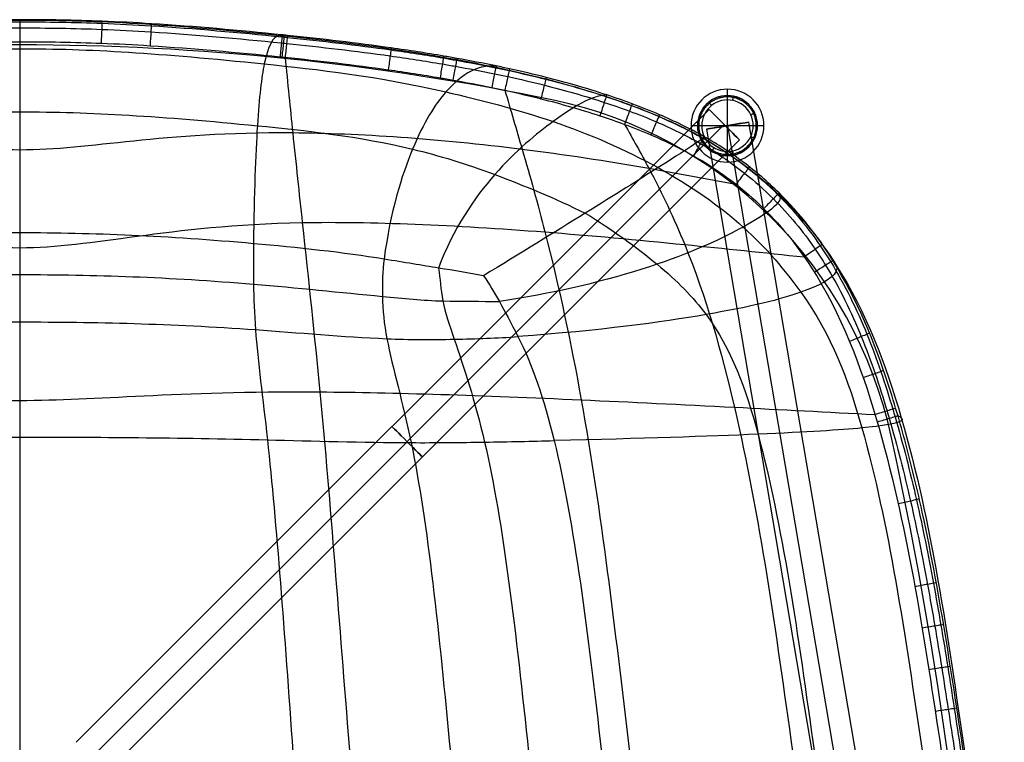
# Model space of a CAD drawing. Header units: millimetres. Extents: x -276 to 184, y -111 to 240.
# Tile 6 of 6: x -46 to 184, y 72 to 240. Entities that reach past the tile are written whole.
import ezdxf

# ---------------------------------------------------------------- set-up
doc = ezdxf.new("R2010")
doc.units = ezdxf.units.MM
doc.header["$MEASUREMENT"] = 0
doc.layers.add('Default', color=7, linetype='Continuous', true_color=0x000000)
doc.layers.add('Layer 01', color=1, linetype='Continuous', true_color=0xff0000)

# ---------------------------------------------------------------- blocks, each defined once
blk = doc.blocks.new('SEAT')
at = {"layer": 'Default', "color": 9, "true_color": 0xdcc6a4}
for p, q in [((95.43, 731, 199.43), (95.43, 722, 199.43)), ((171.71, 722, 122.15), (171.71, 731, 122.15)), ((184.28, 722), (184.28, 731))]:
    blk.add_line(p, q, dxfattribs=at)
at = {"layer": 'Default', "color": 9, "true_color": 0xdcc6a4, "extrusion": (0, 1, 0)}
for centre, radius, start, end in [((99.15, -679.29, 731), 900, 91.71307, 102.48595), ((-73.81, 101.79, 731), 100, 102.486, 168.2534), ((415.72, 0, 731), 600, 168.2534, 191.7466), ((99.15, -679.29, 726.5), 900, 91.71307, 102.48595), ((-73.81, 101.79, 726.5), 100, 102.486, 168.2534), ((415.72, 0, 726.5), 600, 168.2534, 191.7466), ((415.72, 0, 722), 600, 168.2534, 191.7466)]:
    blk.add_arc(centre, radius, start, end, dxfattribs=at)
at = {"layer": 'Default', "color": 9, "true_color": 0xdcc6a4, "extrusion": (-1.89627e-15, 1, -1.52252e-14)}
blk.add_arc((99.15, -679.29, 722), 900, 91.71307, 102.48595, dxfattribs=at)
at = {"layer": 'Default', "color": 9, "true_color": 0xdcc6a4, "extrusion": (-3.65965e-15, 1, -2.14155e-15)}
blk.add_arc((-73.81, 101.79, 722), 100, 102.486, 168.2534, dxfattribs=at)
at = {"layer": 'Default', "color": 178, "true_color": 0x000000}
for points, knots in [([(141.58, 773.51), (138.61, 773.83), (135.47, 774.07), (128.75, 774.44), (125.17, 774.56), (113.71, 774.8), (87.81, 774.81), (25.93, 774.8), (-47.84, 774.74), (-75.35, 774.7), (-87.17, 774.46), (-90.79, 774.34), (-97.53, 773.98), (-100.65, 773.75), (-103.58, 773.43)], [0, 0, 0, 0, 15.399251, 15.399251, 30.798501, 30.798501, 61.597003, 123.194005, 184.791008, 215.589509, 215.589509, 230.98876, 230.98876, 246.388011, 246.388011, 246.388011, 246.388011]), ([(139.13, 773.19, 53.51), (136.25, 773.48, 53.48), (133.19, 773.71, 53.45), (126.69, 774.04, 53.56), (123.25, 774.15, 53.68), (112.28, 774.36, 54.51), (87.83, 774.34, 57.88), (25.95, 774.27, 62.38), (-47.83, 774.16, 67.44), (-74.2, 774.12, 67.34), (-85.69, 773.87, 68.03), (-89.23, 773.76, 68.39), (-95.87, 773.42, 69.21), (-98.96, 773.2, 69.68), (-101.87, 772.9, 70.14)], [0, 0, 0, 0, 15.399251, 15.399251, 30.798501, 30.798501, 61.597003, 123.194005, 184.791008, 215.589509, 215.589509, 230.98876, 230.98876, 246.388011, 246.388011, 246.388011, 246.388011]), ([(94.38, 772.65, -122.31), (94.26, 772.97, -117.26), (94.13, 773.22, -111.89), (93.96, 773.63, -100.87), (93.9, 773.78, -95.21), (93.98, 774.14, -78.3), (95.01, 774.44, -44.75), (95.32, 775.05), (95.01, 774.44, 44.75), (93.98, 774.14, 78.3), (93.9, 773.78, 95.21), (93.96, 773.63, 100.87), (94.13, 773.22, 111.89), (94.26, 772.97, 117.26), (94.38, 772.65, 122.31)], [0, 0, 0, 0, 17.638687, 17.638687, 35.277373, 35.277373, 70.554747, 141.109494, 211.66424, 246.941614, 246.941614, 264.5803, 264.5803, 282.218987, 282.218987, 282.218987, 282.218987]), ([(118.02, 772.84, -114.02), (117.68, 773.11, -109.3), (117.54, 773.31, -104.5), (117.32, 773.65, -94.35), (117.31, 773.77, -89.1), (117.99, 774.04, -73.88), (120.76, 774.29, -43.21), (121.75, 774.87), (120.76, 774.29, 43.21), (117.99, 774.04, 73.88), (117.31, 773.77, 89.1), (117.32, 773.65, 94.35), (117.54, 773.31, 104.5), (117.68, 773.11, 109.3), (118.02, 772.84, 114.02)], [0, 0, 0, 0, 17.638687, 17.638687, 35.277373, 35.277373, 70.554747, 141.109494, 211.66424, 246.941614, 246.941614, 264.5803, 264.5803, 282.218987, 282.218987, 282.218987, 282.218987]), ([(125.96, 772.83, -109.76), (126.11, 773.05, -105.49), (125.98, 773.22, -101.33), (126.25, 773.47, -92.3), (126.68, 773.54, -87.76), (128.07, 773.73, -73.52), (131.27, 773.92, -42.6), (132.67, 774.48), (131.27, 773.92, 42.6), (128.07, 773.73, 73.52), (126.68, 773.54, 87.76), (126.25, 773.47, 92.3), (125.98, 773.22, 101.33), (126.11, 773.05, 105.49), (125.96, 772.83, 109.76)], [0, 0, 0, 0, 17.638687, 17.638687, 35.277373, 35.277373, 70.554747, 141.109494, 211.66424, 246.941614, 246.941614, 264.5803, 264.5803, 282.218987, 282.218987, 282.218987, 282.218987]), ([(135.62, 773.06, 83.38), (132.9, 773.31, 83.01), (130.16, 773.48, 82.94), (124.12, 773.73, 83.09), (120.89, 773.81, 83.35), (110.83, 773.95, 85.38), (87.83, 773.87, 92.17), (25.95, 773.78, 98.46), (-47.84, 773.68, 105.23), (-73.04, 773.65, 102.51), (-83.77, 773.48, 102.26), (-87.16, 773.39, 102.61), (-93.43, 773.11, 103.6), (-96.24, 772.94, 104.18), (-99.04, 772.69, 105.12)], [0, 0, 0, 0, 15.399251, 15.399251, 30.798501, 30.798501, 61.597003, 123.194005, 184.791008, 215.589509, 215.589509, 230.98876, 230.98876, 246.388011, 246.388011, 246.388011, 246.388011]), ([(133.59, 772.93, 95.83), (131.16, 773.12, 96.22), (128.81, 773.25, 96.32), (123.42, 773.43, 97.32), (120.6, 773.46, 98.32), (111.09, 773.51, 101.63), (87.84, 773.37, 109.34), (25.94, 773.27, 116.36), (-47.84, 773.18, 123.79), (-73.49, 773.21, 120.66), (-83.71, 773.12, 119.08), (-86.69, 773.07, 118.56), (-92.3, 772.88, 118.55), (-94.72, 772.74, 118.93), (-97.23, 772.54, 118.97)], [0, 0, 0, 0, 15.399251, 15.399251, 30.798501, 30.798501, 61.597003, 123.194005, 184.791008, 215.589509, 215.589509, 230.98876, 230.98876, 246.388011, 246.388011, 246.388011, 246.388011]), ([(131.84, 772.64, 106.14), (129.92, 772.74, 107.5), (128.16, 772.8, 108.53), (123.76, 772.86, 110.99), (121.12, 772.86, 112.41), (111.84, 772.79, 117.25), (87.84, 772.54, 125.43), (25.93, 772.44, 133.07), (-47.84, 772.36, 141.07), (-74.44, 772.49, 138.05), (-84.43, 772.52, 134.85), (-87.25, 772.5, 133.87), (-91.85, 772.43, 132.08), (-93.63, 772.37, 131.27), (-95.59, 772.26, 130.15)], [0, 0, 0, 0, 0.125, 0.125, 0.25, 0.25, 0.5, 1, 1.5, 1.75, 1.75, 1.875, 1.875, 2, 2, 2, 2]), ([(99.98, 725.21, 200.98), (99.92, 726.77, 201.25), (99.55, 732.97, 202.04), (98.2, 746.78, 202.6), (96.79, 759.03, 187.78), (96.32, 762.81, 180.27), (95.36, 768.97, 157.63), (94.88, 771.36, 142.5), (94.38, 772.65, 122.31)], [21.327558, 21.327558, 21.327558, 21.327558, 40.276588, 80.553175, 80.553175, 100.691469, 100.691469, 120.829763, 120.829763, 120.829763, 120.829763]), ([(135.29, 725.67, 186.08), (135.14, 727.18, 186.28), (134.28, 733.61, 186.99), (131.37, 747.92, 187.86), (126.47, 760.37, 174.19), (124.81, 763.93, 167.41), (121.24, 769.65, 146.72), (119.4, 771.75, 132.9), (118.02, 772.84, 114.02)], [23.324365, 23.324365, 23.324365, 23.324365, 40.276588, 80.553175, 80.553175, 100.691469, 100.691469, 120.829763, 120.829763, 120.829763, 120.829763]), ([(150.67, 726.06, 173.76), (150.55, 727.47, 173.86), (149.83, 733.89, 174.15), (147.57, 747.74, 174.14), (140.59, 760.33, 161.27), (137.51, 764.11, 154.83), (131.42, 769.83, 136.83), (128.31, 771.88, 125.19), (125.96, 772.83, 109.76)], [25.005314, 25.005314, 25.005314, 25.005314, 40.276588, 80.553175, 80.553175, 100.691469, 100.691469, 120.829763, 120.829763, 120.829763, 120.829763]), ([(131.84, 772.64, 106.14), (132.5, 772.78, 102.71), (133, 772.86, 99.51), (134.18, 772.99, 92.15), (134.86, 773.04, 88), (137.13, 773.11, 74.12), (140.52, 773.18, 42.07), (142.28, 773.73), (140.52, 773.18, -42.07), (137.13, 773.11, -74.12), (134.86, 773.04, -88), (134.18, 772.99, -92.15), (133, 772.86, -99.51), (132.5, 772.78, -102.71), (131.84, 772.64, -106.14)], [-282.218987, -282.218987, -282.218987, -282.218987, -264.5803, -264.5803, -246.941614, -246.941614, -211.66424, -141.109494, -70.554747, -35.277373, -35.277373, -17.638687, -17.638687, 0, 0, 0, 0]), ([(163.44, 726.27, 156.64), (163.37, 727.62, 156.6), (162.98, 733.99, 156.25), (161.77, 747.53, 154.63), (153.72, 760.36, 141.81), (150.27, 763.92, 136.26), (141.84, 769.57, 122.57), (136.85, 771.67, 114.43), (131.84, 772.64, 106.14)], [0.645602, 0.645602, 0.645602, 0.645602, 1, 2, 2, 2.5, 2.5, 3, 3, 3, 3]), ([(172.93, 726.28, 134.33), (172.91, 727.63, 134.16), (172.75, 734.06, 133.09), (172.27, 747.81, 129.49), (164.18, 760.51, 118.36), (160.22, 764.32, 113.46), (149.43, 770.04, 103.97), (142.55, 772.06, 99.19), (133.59, 772.93, 95.83)], [19.56907, 19.56907, 19.56907, 19.56907, 30.188919, 60.377838, 60.377838, 75.472297, 75.472297, 90.566756, 90.566756, 90.566756, 90.566756]), ([(179.51, 726.21, 109.01), (179.5, 727.57, 108.77), (179.44, 734.05, 107.32), (179.27, 748.01, 102.65), (170.77, 760.68, 94.98), (166.69, 764.29, 92.48), (154.52, 770.02, 87.35), (146.47, 772.08, 84.85), (135.62, 773.06, 83.38)], [19.420551, 19.420551, 19.420551, 19.420551, 30.188919, 60.377838, 60.377838, 75.472297, 75.472297, 90.566756, 90.566756, 90.566756, 90.566756]), ([(186.57, 726.12, 60.08), (186.54, 727.43, 59.97), (186.41, 733.72, 59.31), (186, 746.84, 57.21), (176.95, 759.48, 55.35), (172.5, 763.37, 54.8), (159.36, 769.63, 53.96), (150.65, 772, 53.65), (139.13, 773.19, 53.51)], [19.744924, 19.744924, 19.744924, 19.744924, 30.188919, 60.377838, 60.377838, 75.472297, 75.472297, 90.566756, 90.566756, 90.566756, 90.566756]), ([(190, 726.07), (189.99, 727.3), (189.88, 733.64), (189.57, 745.99), (180.37, 758.87), (175.83, 762.96), (162.36, 769.63), (153.43, 772.22), (141.58, 773.51)], [20.797639, 20.797639, 20.797639, 20.797639, 30.188919, 60.377838, 60.377838, 75.472297, 75.472297, 90.566756, 90.566756, 90.566756, 90.566756]), ([(146.05, 766.74, 129.41), (142.29, 766.82, 135.71), (138.31, 766.95, 141.14), (130.62, 766.98, 150.53), (126.97, 766.91, 154.12), (115.13, 766.56, 162.94), (87.85, 765.38, 172.68), (25.87, 765.25, 181.69), (-47.86, 765.25, 191.44), (-78.36, 766.37, 188.93), (-91.21, 766.7, 182.45), (-95.1, 766.77, 179.42), (-103.12, 766.74, 170.85), (-107.21, 766.61, 165.73), (-111.01, 766.53, 159.49)], [0, 0, 0, 0, 20.270831, 20.270831, 40.541661, 40.541661, 81.083322, 162.166645, 243.249967, 283.791629, 283.791629, 304.062459, 304.062459, 324.33329, 324.33329, 324.33329, 324.33329]), ([(146.05, 766.74, -129.41), (149.47, 766.9, -122.54), (152.35, 767.1, -115.39), (157.3, 767.25, -102.05), (159.15, 767.23, -96), (163.52, 767.01, -77.73), (167.55, 766.04, -40.57), (170.12, 766.47), (167.55, 766.04, 40.57), (163.52, 767.01, 77.73), (159.15, 767.23, 96), (157.3, 767.25, 102.05), (152.35, 767.1, 115.39), (149.47, 766.9, 122.54), (146.05, 766.74, 129.41)], [0, 0, 0, 0, 20.037097, 20.037097, 40.074194, 40.074194, 80.148389, 160.296778, 240.445166, 280.519361, 280.519361, 300.556458, 300.556458, 320.593555, 320.593555, 320.593555, 320.593555]), ([(156.4, 756.09, 146.08), (152.29, 756.06, 153.59), (147.74, 756.05, 160.15), (138.09, 756.21, 170.97), (133, 756.33, 175.18), (118.31, 755.99, 185.88), (87.88, 754.13, 197.09), (25.78, 753.99, 206.23), (-47.88, 754.08, 217.05), (-81.99, 756.01, 214.61), (-97.99, 756.4, 207.17), (-103.45, 756.3, 203.95), (-113.6, 756.18, 194.49), (-118.28, 756.2, 188.31), (-122.41, 756.24, 180.84)], [0, 0, 0, 0, 20.270831, 20.270831, 40.541661, 40.541661, 81.083322, 162.166645, 243.249967, 283.791629, 283.791629, 304.062459, 304.062459, 324.33329, 324.33329, 324.33329, 324.33329]), ([(156.4, 756.09, -146.08), (160.52, 756.11, -138.57), (164.04, 756.15, -130.4), (169.71, 756.39, -113.73), (171.83, 756.55, -105.24), (177.15, 756.27, -82.13), (181.92, 754.44, -39.81), (184.44, 754.67), (181.92, 754.44, 39.81), (177.15, 756.27, 82.13), (171.83, 756.55, 105.24), (169.71, 756.39, 113.73), (164.04, 756.15, 130.4), (160.52, 756.11, 138.57), (156.4, 756.09, 146.08)], [0, 0, 0, 0, 20.037097, 20.037097, 40.074194, 40.074194, 80.148389, 160.296778, 240.445166, 280.519361, 280.519361, 300.556458, 300.556458, 320.593555, 320.593555, 320.593555, 320.593555]), ([(163.11, 731.45, 156.33), (159.3, 731.46, 163.16), (154.88, 731.51, 168.99), (145.19, 731.61, 179), (139.93, 731.66, 183.19), (123.49, 731.71, 193.77), (87.94, 731.38, 207.07), (25.6, 731.24, 215.67), (-47.92, 731.42, 227.28), (-87.65, 732.08, 224.32), (-105.59, 732.2, 217.73), (-111.25, 732.2, 214.68), (-121.49, 732.2, 206.35), (-126.07, 732.19, 201.06), (-129.88, 732.22, 194.39)], [0, 0, 0, 0, 20.270831, 20.270831, 40.541661, 40.541661, 81.083322, 162.166645, 243.249967, 283.791629, 283.791629, 304.062459, 304.062459, 324.33329, 324.33329, 324.33329, 324.33329]), ([(163.11, 731.45, -156.33), (166.92, 731.43, -149.51), (170.12, 731.45, -141.7), (175.49, 731.49, -125.16), (177.67, 731.51, -116.44), (183.03, 731.46, -90.49), (189.01, 730.9, -39.51), (190.53, 730.49), (189.01, 730.9, 39.51), (183.03, 731.46, 90.49), (177.67, 731.51, 116.44), (175.49, 731.49, 125.16), (170.12, 731.45, 141.7), (166.92, 731.43, 149.51), (163.11, 731.45, 156.33)], [0, 0, 0, 0, 20.037097, 20.037097, 40.074194, 40.074194, 80.148389, 160.296778, 240.445166, 280.519361, 280.519361, 300.556458, 300.556458, 320.593555, 320.593555, 320.593555, 320.593555]), ([(-100.51, 726.09, 219.81), (-95.47, 726.02, 221.61), (-90.36, 725.97, 222.78), (-80.1, 725.9, 224.34), (-74.95, 725.88, 224.73), (-64.72, 725.86, 225.09), (-59.65, 725.86, 225.05), (-49.6, 725.85, 224.75), (-44.62, 725.85, 224.47), (-19.75, 725.83, 222.59), (-0.07, 725.8, 219.59), (29.21, 725.64, 215.11), (38.96, 725.56, 213.65), (58.52, 725.4, 210.45), (68.32, 725.31, 208.69), (83, 725.23, 205.47), (87.88, 725.21, 204.3), (97.58, 725.2, 201.72), (102.4, 725.21, 200.32), (116.8, 725.3, 195.59), (126.43, 725.46, 191.64), (135.29, 725.67, 186.08)], [3.594128, 3.594128, 3.594128, 3.594128, 5.072923, 5.072923, 6.551717, 6.551717, 8.030511, 8.030511, 9.509305, 9.509305, 15.424482, 15.424482, 18.382071, 18.382071, 21.339659, 21.339659, 22.818453, 22.818453, 24.297248, 24.297248, 27.254836, 27.254836, 27.254836, 27.254836]), ([(33.61, 725.6, 214.44), (33.6, 724.88, 214.39), (33.54, 723.48, 213.99), (33.29, 721.53, 212.34), (33.02, 720.92, 210.57), (32.86, 720.92, 209.51)], [-0.000013, -0.000013, -0.000013, -0.000013, 0.285714, 0.571429, 1.000025, 1.000025, 1.000025, 1.000025]), ([(43.1, 725.53, 212.96), (43.09, 724.82, 212.91), (43.02, 723.43, 212.49), (42.76, 721.52, 210.84), (42.49, 720.93, 209.09), (42.32, 720.93, 208.04)], [-0.000014, -0.000014, -0.000014, -0.000014, 0.285714, 0.571429, 1.000024, 1.000024, 1.000024, 1.000024]), ([(52.59, 725.45, 211.41), (52.58, 724.75, 211.34), (52.51, 723.38, 210.92), (52.24, 721.51, 209.27), (51.95, 720.93, 207.54), (51.77, 720.93, 206.5)], [-0.000015, -0.000015, -0.000015, -0.000015, 0.285714, 0.571429, 1.000022, 1.000022, 1.000022, 1.000022]), ([(62.09, 725.37, 209.74), (62.08, 724.68, 209.67), (62, 723.34, 209.23), (61.7, 721.5, 207.58), (61.39, 720.93, 205.88), (61.21, 720.93, 204.86)], [-0.000015, -0.000015, -0.000015, -0.000015, 0.285714, 0.571429, 1.00002, 1.00002, 1.00002, 1.00002]), ([(81.11, 725.24, 205.87), (81.09, 724.57, 205.77), (80.99, 723.26, 205.31), (80.62, 721.48, 203.69), (80.25, 720.94, 202.04), (80.02, 720.94, 201.04)], [-0.000016, -0.000016, -0.000016, -0.000016, 0.285714, 0.571429, 1.000017, 1.000017, 1.000017, 1.000017]), ([(99.98, 725.21, 200.98), (99.96, 724.54, 200.88), (99.82, 723.24, 200.43), (99.35, 721.49, 198.83), (98.88, 720.95, 197.21), (98.59, 720.95, 196.24)], [-0.000018, -0.000018, -0.000018, -0.000018, 0.285714, 0.571429, 1.000013, 1.000013, 1.000013, 1.000013]), ([(101.72, 725.21, 200.47), (101.69, 724.54, 200.37), (101.56, 723.25, 199.91), (101.08, 721.49, 198.32), (100.59, 720.96, 196.7), (100.3, 720.96, 195.73)], [-0.000018, -0.000018, -0.000018, -0.000018, 0.285714, 0.571429, 1.000013, 1.000013, 1.000013, 1.000013]), ([(110.3, 725.26, 197.7), (110.26, 724.58, 197.61), (110.11, 723.28, 197.17), (109.56, 721.5, 195.59), (109.01, 720.96, 193.99), (108.67, 720.96, 193.03)], [-0.000018, -0.000018, -0.000018, -0.000018, 0.285714, 0.571429, 1.000012, 1.000012, 1.000012, 1.000012]), ([(118.8, 725.35, 194.48), (118.77, 724.67, 194.4), (118.59, 723.34, 193.98), (117.95, 721.52, 192.44), (117.29, 720.97, 190.86), (116.9, 720.97, 189.9)], [-0.000019, -0.000019, -0.000019, -0.000019, 0.285714, 0.571429, 1.00001, 1.00001, 1.00001, 1.00001]), ([(135.28, 725.67, 186.08), (135.26, 724.96, 186.05), (135.05, 723.54, 185.71), (134.16, 721.58, 184.29), (133.2, 720.98, 182.77), (132.63, 720.98, 181.86)], [-0.00002, -0.00002, -0.00002, -0.00002, 0.285714, 0.571429, 1.000007, 1.000007, 1.000007, 1.000007]), ([(138.97, 725.76, 183.64), (138.95, 725.04, 183.62), (138.73, 723.6, 183.3), (137.77, 721.6, 181.93), (136.73, 720.98, 180.44), (136.11, 720.98, 179.55)], [-0.000015, -0.000015, -0.000015, -0.000015, 0.285714, 0.571429, 1.000006, 1.000006, 1.000006, 1.000006]), ([(150.67, 726.06, 173.76), (150.68, 725.3, 173.77), (150.44, 723.79, 173.54), (149.25, 721.65, 172.37), (147.91, 720.98, 171.06), (147.1, 720.98, 170.26)], [0.000003, 0.000003, 0.000003, 0.000003, 0.285714, 0.571429, 1.000004, 1.000004, 1.000004, 1.000004]), ([(150.67, 726.06, 173.76), (153.17, 726.12, 171.2), (155.51, 726.16, 168.46), (159.78, 726.23, 162.72), (161.71, 726.26, 159.72), (163.44, 726.27, 156.64)], [29.107823, 29.107823, 29.107823, 29.107823, 30.106301, 30.106301, 31.104779, 31.104779, 31.104779, 31.104779]), ([(156.58, 726.18, 166.99), (156.61, 725.41, 167.01), (156.37, 723.87, 166.82), (155.05, 721.68, 165.8), (153.55, 720.99, 164.62), (152.64, 720.99, 163.92)], [0.000001, 0.000001, 0.000001, 0.000001, 0.285714, 0.571429, 1.000002, 1.000002, 1.000002, 1.000002]), ([(163.44, 726.27, 156.64), (163.48, 725.5, 156.66), (163.24, 723.94, 156.52), (161.79, 721.7, 155.71), (160.11, 720.99, 154.76), (159.09, 720.99, 154.19)], [-8.132202, -8.132202, -8.132202, -8.132202, -5.808716, -3.485229, 0, 0, 0, 0]), ([(163.44, 726.27, 156.64), (165.32, 726.29, 153.29), (167.94, 726.3, 147.82), (170.14, 726.29, 142.25), (171.63, 726.29, 138.22), (172.3, 726.28, 136.28), (172.93, 726.28, 134.33)], [0, 0, 0, 0, 1.085727, 1.737164, 1.737164, 2.334307, 2.334307, 2.334307, 2.334307]), ([(168.43, 726.29, 146.41), (168.47, 725.52, 146.43), (168.22, 723.95, 146.32), (166.69, 721.7, 145.67), (164.91, 720.99, 144.92), (163.84, 720.99, 144.46)], [0, 0, 0, 0, 0.285714, 0.571429, 1, 1, 1, 1]), ([(170.92, 726.29, 140.14), (170.96, 725.52, 140.16), (170.7, 723.95, 140.06), (169.14, 721.7, 139.49), (167.33, 720.99, 138.82), (166.24, 720.99, 138.42)], [0, 0, 0, 0, 0.285714, 0.571429, 1, 1, 1, 1]), ([(172.93, 726.28, 134.33), (172.97, 725.51, 134.34), (172.71, 723.94, 134.26), (171.13, 721.7, 133.74), (169.3, 720.99, 133.14), (168.19, 720.99, 132.78)], [0, 0, 0, 0, 0.285714, 0.571429, 1, 1, 1, 1]), ([(176.89, 726.24, 120.49), (176.93, 725.47, 120.5), (176.65, 723.92, 120.43), (175.04, 721.7, 120.03), (173.18, 721, 119.56), (172.05, 721, 119.28)], [0, 0, 0, 0, 0.285714, 0.571429, 1, 1, 1, 1]), ([(172.93, 726.28, 134.33), (174.42, 726.27, 129.76), (176.51, 726.25, 122.38), (178.25, 726.22, 114.89), (179.08, 726.21, 111.06), (179.3, 726.21, 110.04), (180.12, 726.2, 106.02), (180.89, 726.18, 102.03), (182.27, 726.16, 94.03), (184.27, 726.13, 81.01), (185.63, 726.13, 69.17), (186.47, 726.12, 61.01), (186.51, 726.12, 60.62), (186.55, 726.12, 60.23), (187.58, 726.12, 50.14), (188.81, 726.11, 36.42), (189.85, 726.08, 16.34), (190.01, 726.07, 6.27), (190.01, 726.07, -5.01), (189.89, 726.08, -15.07), (188.93, 726.11, -35.17), (187.58, 726.12, -50.14), (186.53, 726.12, -60.47), (186.49, 726.12, -60.86), (185.63, 726.13, -69.21), (183.79, 726.14, -85.11), (181.14, 726.18, -101.08), (179.3, 726.21, -110.04), (179.08, 726.21, -111.06), (177.23, 726.24, -119.56), (175.33, 726.26, -126.99), (172.93, 726.28, -134.33)], [2.334314, 2.334314, 2.334314, 2.334314, 3.733928, 4.573701, 4.573701, 4.878306, 4.878306, 5.76787, 6.064392, 7.250477, 9.622648, 9.622648, 9.696235, 9.740387, 9.740387, 12.724449, 13.843472, 15.708511, 15.708511, 17.198745, 18.68898, 21.669449, 21.669449, 21.787078, 21.787078, 24.171016, 26.554954, 26.554954, 26.862313, 26.862313, 29.112806, 29.112806, 29.112806, 29.112806]), ([(178.86, 726.22, 112.08), (178.89, 725.45, 112.09), (178.6, 723.9, 112.02), (176.98, 721.69, 111.67), (175.11, 721, 111.27), (173.98, 721, 111.02)], [0, 0, 0, 0, 0.285714, 0.571429, 1, 1, 1, 1]), ([(179.51, 726.21, 109.01), (179.54, 725.44, 109.02), (179.25, 723.89, 108.96), (177.62, 721.69, 108.62), (175.75, 721, 108.24), (174.62, 721, 108.01)], [0, 0, 0, 0, 0.285714, 0.571429, 1, 1, 1, 1]), ([(181.23, 726.18, 100.03), (181.26, 725.41, 100.03), (180.96, 723.88, 99.98), (179.32, 721.69, 99.69), (177.44, 721, 99.35), (176.31, 721, 99.15)], [0, 0, 0, 0, 0.285714, 0.571429, 1, 1, 1, 1]), ([(181.75, 726.17, 97.03), (181.77, 725.41, 97.03), (181.47, 723.87, 96.98), (179.83, 721.68, 96.7), (177.96, 721, 96.38), (176.82, 721, 96.19)], [0, 0, 0, 0, 0.285714, 0.571429, 1, 1, 1, 1]), ([(183.6, 726.15, 85.03), (183.62, 725.38, 85.03), (183.32, 723.85, 84.99), (181.66, 721.68, 84.76), (179.79, 721, 84.5), (178.65, 721, 84.34)], [0, 0, 0, 0, 0.285714, 0.571429, 1, 1, 1, 1]), ([(186.45, 726.12, 61.26), (186.46, 725.37, 61.26), (186.15, 723.84, 61.23), (184.49, 721.68, 61.05), (182.61, 721, 60.86), (181.48, 721, 60.74)], [0, 0, 0, 0, 0.285714, 0.571429, 1, 1, 1, 1]), ([(186.52, 726.12, 60.52), (186.54, 725.37, 60.52), (186.23, 723.84, 60.49), (184.57, 721.68, 60.32), (182.69, 721, 60.13), (181.55, 721, 60.01)], [0, 0, 0, 0, 0.285714, 0.571429, 1, 1, 1, 1]), ([(186.57, 726.12, 60.08), (186.59, 725.37, 60.08), (186.27, 723.84, 60.05), (184.61, 721.68, 59.88), (182.73, 721, 59.69), (181.6, 721, 59.57)], [0, 0, 0, 0, 0.285714, 0.571429, 1, 1, 1, 1]), ([(189.1, 726.1, 30.14), (189.11, 725.34, 30.14), (188.79, 723.83, 30.12), (187.13, 721.67, 30.01), (185.24, 721, 29.9), (184.11, 721, 29.83)], [0, 0, 0, 0, 0.285714, 0.571429, 1, 1, 1, 1]), ([(189.67, 726.09, 18.84), (189.68, 725.33, 18.84), (189.36, 723.82, 18.83), (187.69, 721.67, 18.77), (185.81, 721, 18.69), (184.67, 721, 18.65)], [0, 0, 0, 0, 0.2857143, 0.5714286, 1, 1, 1, 1]), ([(190.01, 726.07, 0), (190.02, 725.31, 0), (189.69, 723.8, 0), (188.02, 721.67, 0), (186.14, 721, 0), (185.01, 721, 0)], [0, 0, 0, 0, 0.2857143, 0.5714286, 1, 1, 1, 1]), ([(163.09, 724.01, 156.44), (161.08, 723.99, 160), (158.8, 723.97, 163.46), (154.4, 723.92, 169.07), (152.42, 723.9, 171.31), (146.73, 723.81, 177.07), (142.81, 723.74, 180.32), (137.44, 723.65, 184.02), (136.22, 723.63, 184.82), (129.72, 723.53, 188.85), (121.38, 723.43, 192.92), (110.09, 723.35, 197.12), (104.38, 723.33, 198.94), (100.94, 723.32, 199.97), (100.37, 723.32, 200.14), (93.56, 723.31, 202.14), (80.99, 723.32, 205.36), (65.14, 723.39, 208.57), (52.49, 723.46, 210.81), (43, 723.51, 212.37), (33.52, 723.55, 213.86), (27.2, 723.58, 214.83), (23.78, 723.59, 215.36), (23.52, 723.59, 215.4), (16.32, 723.62, 216.52), (2.4, 723.66, 218.68), (-18.58, 723.7, 221.59), (-39.72, 723.71, 223.77), (-53.9, 723.72, 224.45), (-61.13, 723.73, 224.5), (-64.41, 723.73, 224.52), (-70.97, 723.73, 224.44), (-80.82, 723.76, 223.76), (-90.65, 723.8, 222.26), (-97.14, 723.85, 220.51), (-101.15, 723.89, 219.09), (-101.94, 723.9, 218.79), (-105.23, 723.93, 217.48), (-110.17, 723.98, 215.14), (-114.71, 724.03, 212.07), (-118.55, 724.06, 209), (-120.18, 724.07, 207.52), (-124.93, 724.1, 202.61), (-127.69, 724.1, 198.84), (-129.96, 724.1, 194.87)], [-31.104779, -31.104779, -31.104779, -31.104779, -29.943319, -29.943319, -29.107741, -29.107741, -27.671192, -27.671192, -27.254836, -27.254836, -25.495427, -24.615722, -23.736018, -23.736018, -23.558252, -23.558252, -21.643153, -19.728054, -18.770505, -17.812955, -16.855406, -15.897857, -15.897857, -15.817344, -15.817344, -13.712754, -11.608164, -9.503573, -7.398983, -7.398983, -7.387613, -6.439242, -5.490871, -4.5425, -3.594128, -3.594128, -3.359899, -3.359899, -2.613828, -1.867756, -1.867756, -1.270816, -1.270816, 0, 0, 0, 0]), ([(163.09, 724.01, -156.44), (166.08, 724.02, -151.13), (168.48, 724.02, -145.6), (171.25, 724.02, -138.08), (171.92, 724.02, -136.15), (174.93, 724, -126.88), (176.83, 723.99, -119.46), (178.66, 723.97, -110.97), (178.88, 723.97, -109.95), (180.71, 723.95, -101), (183.34, 723.92, -85.05), (185.17, 723.91, -69.16), (186.03, 723.91, -60.82), (186.07, 723.91, -60.42), (187.12, 723.91, -50.09), (188.47, 723.9, -35.14), (189.42, 723.88, -15.05), (189.53, 723.88, -5), (189.53, 723.88, 6.26), (189.38, 723.89, 16.32), (188.35, 723.9, 36.38), (187.12, 723.91, 50.09), (186.1, 723.91, 60.18), (186.06, 723.91, 60.57), (186.02, 723.91, 60.96), (185.18, 723.91, 69.12), (183.82, 723.92, 80.95), (181.84, 723.94, 93.96), (180.46, 723.95, 101.95), (179.7, 723.96, 105.94), (178.88, 723.97, 109.95), (178.66, 723.97, 110.97), (177.84, 723.98, 114.8), (176.11, 723.99, 122.27), (174.03, 724.01, 129.65), (171.92, 724.02, 136.15), (171.25, 724.02, 138.08), (169.77, 724.02, 142.1), (167.58, 724.02, 147.66), (164.97, 724.02, 153.11), (163.09, 724.01, 156.44)], [-31.441371, -31.441371, -31.441371, -31.441371, -29.709517, -29.709517, -29.11282, -29.11282, -26.862313, -26.862313, -26.554954, -26.554954, -24.171016, -21.787078, -21.787078, -21.669449, -21.669449, -18.68898, -17.198745, -15.708511, -15.708511, -13.843472, -12.724449, -9.740387, -9.740387, -9.696235, -9.622648, -9.622648, -7.250477, -6.064392, -5.76787, -4.878306, -4.878306, -4.573701, -4.573701, -3.733928, -2.334307, -2.334307, -1.737164, -1.737164, -1.085727, 0, 0, 0, 0]), ([(185.01, 721), (175.75, 720.99), (167.68, 720.99), (152.01, 720.98), (130.24, 720.97), (94.44, 720.95), (26.16, 720.91), (-48.1, 720.97), (-89.81, 721), (-113.19, 721.01), (-129.53, 721.03), (-137.79, 721.03), (-147.06, 721.04)], [3.227781, 3.227781, 3.227781, 3.227781, 21.440586, 21.440586, 42.881171, 85.762343, 171.524686, 257.287029, 300.1682, 321.608786, 321.608786, 339.827607, 339.827607, 339.827607, 339.827607]), ([(181.48, 721, 60.74), (175.55, 720.99, 61.32), (169.86, 720.99, 61.9), (157.28, 720.98, 63.22), (136.97, 720.97, 65.41), (93.28, 720.95, 70.18), (26.32, 720.91, 75.02), (-47.71, 720.96, 81.76), (-96.33, 720.99, 84.51), (-118.48, 721.01, 85.48), (-132.19, 721.02, 86.04), (-138.43, 721.02, 86.28), (-144.88, 721.02, 86.52)], [4.757175, 4.757175, 4.757175, 4.757175, 21.440586, 21.440586, 42.881171, 85.762343, 171.524686, 257.287029, 300.1682, 321.608786, 321.608786, 338.660121, 338.660121, 338.660121, 338.660121]), ([(173.98, 721, 111.02), (169.51, 720.99, 112.35), (165.06, 720.99, 113.67), (154.36, 720.98, 116.81), (135.56, 720.97, 122.09), (91.01, 720.95, 131.63), (26.03, 720.91, 139.1), (-47.74, 720.95, 148.49), (-97.09, 720.98, 148.91), (-117.65, 721, 147.43), (-129.59, 721, 146.39), (-134.7, 721.01, 145.92), (-139.83, 721.01, 145.42)], [6.265193, 6.265193, 6.265193, 6.265193, 21.440586, 21.440586, 42.881171, 85.762343, 171.524686, 257.287029, 300.1682, 321.608786, 321.608786, 337.623582, 337.623582, 337.623582, 337.623582]), ([(166.23, 720.99, 138.42), (162.93, 720.99, 140.31), (159.61, 720.99, 142.16), (150.63, 720.98, 146.98), (133.32, 720.97, 155.27), (89.55, 720.95, 167.67), (25.79, 720.91, 176.5), (-47.84, 720.95, 187.08), (-96.48, 720.98, 185.58), (-115.3, 720.99, 180.84), (-125.45, 721, 177.62), (-129.44, 721, 176.24), (-133.42, 721, 174.8)], [8.702435, 8.702435, 8.702435, 8.702435, 21.440586, 21.440586, 42.881171, 85.762343, 171.524686, 257.287029, 300.1682, 321.608786, 321.608786, 335.83956, 335.83956, 335.83956, 335.83956]), ([(161.89, 722.16, 155.77), (159.91, 722.15, 159.27), (157.67, 722.15, 162.67), (153.34, 722.12, 168.18), (151.4, 722.11, 170.38), (145.8, 722.07, 176.04), (141.95, 722.04, 179.22), (136.67, 722.01, 182.86), (135.46, 722, 183.65), (129.06, 721.95, 187.62), (120.83, 721.91, 191.64), (109.63, 721.87, 195.81), (103.96, 721.86, 197.62), (100.55, 721.86, 198.64), (99.97, 721.85, 198.81), (93.2, 721.85, 200.8), (80.69, 721.85, 204.01), (64.88, 721.87, 207.2), (52.26, 721.9, 209.43), (42.78, 721.91, 210.99), (33.31, 721.93, 212.48), (27, 721.94, 213.46), (23.57, 721.95, 213.99), (23.31, 721.95, 214.03), (16.1, 721.96, 215.14), (2.2, 721.98, 217.3), (-18.75, 722, 220.21), (-39.83, 722.01, 222.38), (-53.95, 722.02, 223.06), (-61.14, 722.02, 223.11), (-64.4, 722.02, 223.13), (-70.92, 722.03, 223.05), (-80.67, 722.04, 222.37), (-90.37, 722.06, 220.9), (-96.74, 722.09, 219.18), (-100.66, 722.1, 217.79), (-101.44, 722.11, 217.5), (-104.66, 722.12, 216.22), (-109.48, 722.14, 213.94), (-113.9, 722.16, 210.96), (-117.65, 722.18, 207.97), (-119.23, 722.19, 206.53), (-123.86, 722.2, 201.74), (-126.55, 722.2, 198.07), (-128.78, 722.2, 194.19)], [-31.104779, -31.104779, -31.104779, -31.104779, -29.943319, -29.943319, -29.107741, -29.107741, -27.671192, -27.671192, -27.254836, -27.254836, -25.495427, -24.615722, -23.736018, -23.736018, -23.558252, -23.558252, -21.643153, -19.728054, -18.770505, -17.812955, -16.855406, -15.897857, -15.897857, -15.817344, -15.817344, -13.712754, -11.608164, -9.503573, -7.398983, -7.398983, -7.387613, -6.439242, -5.490871, -4.5425, -3.594128, -3.594128, -3.359899, -3.359899, -2.613828, -1.867756, -1.867756, -1.270816, -1.270816, 0, 0, 0, 0]), ([(159.09, 720.99, 154.19), (156.05, 720.99, 159.61), (152.33, 720.99, 164.74), (143.72, 720.98, 173.86), (138.88, 720.98, 177.81), (123.18, 720.97, 188), (111.36, 720.96, 192.45), (75.59, 720.94, 203.07), (50.86, 720.93, 206.77), (13.95, 720.92, 212.39), (1.64, 720.93, 214.32), (-23.03, 720.93, 217.6), (-35.39, 720.94, 218.95), (-54, 720.95, 219.94), (-60.24, 720.95, 220.1), (-72.78, 720.96, 219.89), (-79.05, 720.96, 219.49), (-91.34, 720.97, 217.52), (-97.39, 720.98, 215.95), (-105.96, 720.98, 212.09), (-108.71, 720.98, 210.56), (-113.83, 720.99, 207.01), (-116.21, 720.99, 204.98), (-118.37, 720.99, 202.74)], [-31.104779, -31.104779, -31.104779, -31.104779, -29.240157, -29.240157, -27.375534, -27.375534, -23.646288, -23.646288, -16.187798, -16.187798, -12.458552, -12.458552, -8.729307, -8.729307, -6.864684, -6.864684, -5.000061, -5.000061, -3.135438, -3.135438, -2.203127, -2.203127, -1.270816, -1.270816, -1.270816, -1.270816]), ([(100.3, 720.96, -195.73), (100.87, 720.96, -184.92), (101.44, 720.96, -174.13), (102.58, 720.96, -151.53), (104.3, 720.95, -116.24), (106.75, 720.95, -44.18), (101.38, 720.95), (106.75, 720.95, 44.18), (104.3, 720.95, 116.24), (102.58, 720.96, 151.53), (101.44, 720.96, 174.13), (100.87, 720.96, 184.92), (100.3, 720.96, 195.73)], [3.33392, 3.33392, 3.33392, 3.33392, 28.394521, 28.394521, 56.789042, 113.578084, 227.156168, 340.734252, 397.523293, 425.917814, 425.917814, 450.978374, 450.978374, 450.978374, 450.978374]), ([(136.11, 720.98, -179.55), (137.08, 720.98, -170.37), (138.03, 720.98, -161.2), (140.01, 720.98, -141.27), (142.97, 720.98, -109.1), (145.88, 720.98, -41.82), (133.1, 720.97), (145.88, 720.98, 41.82), (142.97, 720.98, 109.1), (140.01, 720.98, 141.27), (138.03, 720.98, 161.2), (137.08, 720.98, 170.37), (136.11, 720.98, 179.55)], [4.889578, 4.889578, 4.889578, 4.889578, 28.394521, 28.394521, 56.789042, 113.578084, 227.156168, 340.734252, 397.523293, 425.917814, 425.917814, 449.422991, 449.422991, 449.422991, 449.422991]), ([(152.64, 720.99, -163.92), (153.89, 720.99, -157.25), (155.11, 720.99, -150.58), (157.95, 720.99, -134.24), (162.4, 720.99, -105.08), (166.67, 720.99, -40.64), (156.36, 720.98), (166.67, 720.99, 40.64), (162.4, 720.99, 105.08), (157.95, 720.99, 134.24), (155.11, 720.99, 150.58), (153.89, 720.99, 157.25), (152.64, 720.99, 163.92)], [9.018818, 9.018818, 9.018818, 9.018818, 28.394521, 28.394521, 56.789042, 113.578084, 227.156168, 340.734252, 397.523293, 425.917814, 425.917814, 445.293612, 445.293612, 445.293612, 445.293612]), ([(159.09, 720.99, -154.19), (161.92, 720.99, -149.16), (164.24, 720.99, -143.84), (166.92, 720.99, -136.55), (167.57, 720.99, -134.67), (170.52, 720.99, -125.65), (172.39, 721, -118.37), (174.2, 721, -110.02), (174.41, 721, -109.01), (176.22, 721, -100.2), (178.84, 721, -84.44), (180.66, 721, -68.66), (181.52, 721, -60.35), (181.56, 721, -59.96), (182.6, 721, -49.67), (183.94, 721, -34.8), (184.89, 721, -14.92), (185.01, 721, -4.97), (185.01, 721, 6.22), (184.85, 721, 16.17), (183.83, 721, 36.04), (182.6, 721, 49.67), (181.58, 721, 59.72), (181.54, 721, 60.11), (181.5, 721, 60.5), (180.67, 721, 68.62), (179.31, 721, 80.36), (177.34, 721, 93.23), (175.97, 721, 101.13), (175.22, 721, 105.07), (174.41, 721, 109.01), (174.2, 721, 110.02), (173.38, 721, 113.79), (171.67, 721, 121.13), (169.64, 720.99, 128.34), (167.57, 720.99, 134.67), (166.92, 720.99, 136.55), (165.49, 720.99, 140.45), (163.37, 720.99, 145.82), (160.87, 720.99, 151.04), (159.09, 720.99, 154.19)], [-31.441371, -31.441371, -31.441371, -31.441371, -29.709517, -29.709517, -29.11282, -29.11282, -26.862313, -26.862313, -26.554954, -26.554954, -24.171016, -21.787078, -21.787078, -21.669449, -21.669449, -18.68898, -17.198745, -15.708511, -15.708511, -13.843472, -12.724449, -9.740387, -9.740387, -9.696235, -9.622648, -9.622648, -7.250477, -6.064392, -5.76787, -4.878306, -4.878306, -4.573701, -4.573701, -3.733928, -2.334307, -2.334307, -1.737164, -1.737164, -1.085727, 0, 0, 0, 0]), ([(161.89, 722.16, -155.77), (164.84, 722.17, -150.54), (167.21, 722.17, -145.07), (169.95, 722.17, -137.62), (170.62, 722.17, -135.7), (173.61, 722.16, -126.51), (175.49, 722.15, -119.13), (177.32, 722.15, -110.68), (177.53, 722.15, -109.66), (179.35, 722.14, -100.76), (181.97, 722.13, -84.86), (183.8, 722.12, -69.01), (184.66, 722.12, -60.68), (184.7, 722.12, -60.28), (185.75, 722.12, -49.97), (187.09, 722.12, -35.03), (188.03, 722.11, -15.01), (188.15, 722.11, -4.99), (188.15, 722.11, 6.25), (188, 722.11, 16.27), (186.97, 722.12, 36.28), (185.75, 722.12, 49.96), (184.72, 722.12, 60.04), (184.68, 722.12, 60.43), (184.64, 722.12, 60.82), (183.8, 722.12, 68.96), (182.45, 722.13, 80.77), (180.47, 722.13, 93.74), (179.1, 722.14, 101.7), (178.35, 722.14, 105.68), (177.53, 722.15, 109.67), (177.32, 722.15, 110.68), (176.49, 722.15, 114.49), (174.77, 722.16, 121.93), (172.71, 722.16, 129.26), (170.61, 722.17, 135.71), (169.95, 722.17, 137.62), (168.49, 722.17, 141.61), (166.32, 722.17, 147.11), (163.74, 722.16, 152.49), (161.89, 722.16, 155.77)], [-31.441371, -31.441371, -31.441371, -31.441371, -29.709517, -29.709517, -29.11282, -29.11282, -26.862313, -26.862313, -26.554954, -26.554954, -24.171016, -21.787078, -21.787078, -21.669449, -21.669449, -18.68898, -17.198745, -15.708511, -15.708511, -13.843472, -12.724449, -9.740387, -9.740387, -9.696235, -9.622648, -9.622648, -7.250477, -6.064392, -5.76787, -4.878306, -4.878306, -4.573701, -4.573701, -3.733928, -2.334307, -2.334307, -1.737164, -1.737164, -1.085727, 0, 0, 0, 0])]:
    blk.add_open_spline(points, degree=3, knots=knots, dxfattribs=at)
blk.add_open_spline([(135.29, 725.67, 186.08), (140.75, 725.81, 182.65), (145.92, 725.95, 178.61), (150.67, 726.06, 173.76)], degree=3, dxfattribs=at)
blk = doc.blocks.new('Component9')
at = {"layer": 'Default', "color": 253, "true_color": 0xa0a0a0}
for p, q in [((170, 185, 165), (-125, 185, 215)), ((-125, 175, 215), (-125, 185, 215)), ((170, 175, 165), (170, 185, 165)), ((169.16, 180, 160.07), (-125.84, 180, 210.07)), ((-125.84, 180, 210.07), (-124.16, 180, 219.93)), ((170.84, 180, 169.93), (-124.16, 180, 219.93)), ((169.16, 180, 160.07), (170.84, 180, 169.93)), ((170, 175, 165), (-125, 175, 215)), ((170, 175, 165), (-125, 175, 215))]:
    blk.add_line(p, q, dxfattribs=at)
at = {"layer": 'Default', "color": 253, "true_color": 0xa0a0a0, "extrusion": (0.985939, 1.21458e-14, -0.167108)}
blk.add_arc((180, 191.09, -159.17), 5, 270, 0, dxfattribs=at)
at = {"layer": 'Default', "color": 253, "true_color": 0xa0a0a0, "extrusion": (0.985939, -6.7918e-15, -0.167108)}
blk.add_arc((180, 191.09, -159.17), 5, 0, 180, dxfattribs=at)
at = {"layer": 'Default', "color": 253, "true_color": 0xa0a0a0, "extrusion": (0.985939, 0, -0.167108)}
for start, end in [(270, 180), (180, 270)]:
    blk.add_arc((180, 191.09, -9.57), 5, start, end, dxfattribs=at)
at = {"layer": 'Default', "color": 253, "true_color": 0xa0a0a0, "extrusion": (0.985939, -9.32587e-15, -0.167108)}
blk.add_arc((180, 191.09, 140.04), 5, 270, 0, dxfattribs=at)
at = {"layer": 'Default', "color": 253, "true_color": 0xa0a0a0, "extrusion": (0.985939, 2.32726e-15, -0.167108)}
blk.add_arc((180, 191.09, 140.04), 5, 0, 180, dxfattribs=at)
at = {"layer": 'Default', "color": 253, "true_color": 0xa0a0a0, "extrusion": (0.985939, -1.09246e-14, -0.167108)}
blk.add_arc((180, 191.09, -159.17), 5, 180, 270, dxfattribs=at)
at = {"layer": 'Default', "color": 253, "true_color": 0xa0a0a0, "extrusion": (0.985939, 1.29186e-14, -0.167108)}
blk.add_arc((180, 191.09, 140.04), 5, 180, 270, dxfattribs=at)
blk = doc.blocks.new('Component15')
at = {"layer": 'Default', "color": 179, "true_color": 0x191919}
for p, q in [((161.5, 30, 165), (161.5, 0, 165)), ((161.5, 30, 165), (163, 30, 165)), ((163, 0, 165), (163, 30, 165)), ((170, 30, 158), (170, 0, 158)), ((170, 30, 156.5), (170, 0, 156.5)), ((170, 30, 172), (170, 0, 172)), ((170, 30, 173.5), (170, 0, 173.5)), ((170, 30, 156.5), (170, 30, 158)), ((170, 30, 172), (170, 30, 173.5)), ((177, 30, 165), (177, 0, 165)), ((177, 30, 165), (178.5, 30, 165)), ((178.5, 30, 165), (178.5, 0, 165)), ((161.5, 0, 165), (163, 0, 165)), ((170, 0, 156.5), (170, 0, 158)), ((170, 0, 172), (170, 0, 173.5)), ((177, 0, 165), (178.5, 0, 165))]:
    blk.add_line(p, q, dxfattribs=at)
at = {"layer": 'Default', "color": 179, "true_color": 0x191919, "extrusion": (2.83062e-30, 1, 4.17966e-16)}
blk.add_arc((-170, 165, 30), 8.5, 270, 0, dxfattribs=at)
at = {"layer": 'Default', "color": 179, "true_color": 0x191919, "extrusion": (0, 1, -4.17966e-16)}
blk.add_arc((-170, 165, 30), 8.5, 0, 180, dxfattribs=at)
at = {"layer": 'Default', "color": 179, "true_color": 0x191919, "extrusion": (-5.07531e-16, 1, 5.07531e-16)}
blk.add_arc((-170, 165, 30), 7, 270, 0, dxfattribs=at)
at = {"layer": 'Default', "color": 179, "true_color": 0x191919, "extrusion": (0, 1, 5.07531e-16)}
blk.add_arc((-170, 165, 30), 7, 0, 180, dxfattribs=at)
at = {"layer": 'Default', "color": 179, "true_color": 0x191919, "extrusion": (5.07531e-16, 1, 5.07531e-16)}
blk.add_arc((-170, 165, 30), 7, 180, 270, dxfattribs=at)
at = {"layer": 'Default', "color": 179, "true_color": 0x191919, "extrusion": (0, 1, 4.17966e-16)}
blk.add_arc((-170, 165, 30), 8.5, 180, 270, dxfattribs=at)
at = {"layer": 'Default', "color": 179, "true_color": 0x191919, "extrusion": (0, 1, 0)}
for centre, radius, start, end in [((-170, 165, 15), 8.5, 0, 270), ((-170, 165, 15), 8.5, 270, 0), ((-170, 165, 15), 7, 270, 0), ((-170, 165, 15), 7, 0, 270), ((-170, 165), 8.5, 0, 180), ((-170, 165), 8.5, 270, 0), ((-170, 165), 7, 270, 0), ((-170, 165), 7, 0, 180), ((-170, 165), 7, 180, 270), ((-170, 165), 8.5, 180, 270)]:
    blk.add_arc(centre, radius, start, end, dxfattribs=at)

msp = doc.modelspace()

# ---------------------------------------------------------------- linework, layer by layer
at = {"layer": 'Default', "color": 253, "true_color": 0xa0a0a0}
for p, q in [((114.95, 219.55, 616), (-32.58, 72.02, 616)), ((114.95, 219.55, 616), (122.02, 212.48, 616)), ((-29.04, 68.49, 621), (118.49, 216.02, 621)), ((118.49, 216.02, 621), (-29.04, 68.49, 621)), ((118.49, 216.02, 611), (-29.04, 68.49, 611)), ((118.49, 216.02, 611), (118.49, 216.02, 621)), ((122.02, 212.48, 616), (-25.51, 64.95, 616))]:
    msp.add_line(p, q, dxfattribs=at)
at = {"layer": 'Default', "color": 253, "true_color": 0xa0a0a0, "extrusion": (0.707107, 0.707107, -2.41166e-14)}
msp.add_arc((68.96, 616, 236.53), 5, 270, 90, dxfattribs=at)
at = {"layer": 'Default', "color": 253, "true_color": 0xa0a0a0, "extrusion": (0.707107, 0.707107, 0)}
for centre, start, end in [((68.96, 616, 236.53), 90, 180), ((68.96, 616, 131.99), 180, 90), ((68.96, 616, 131.99), 90, 180)]:
    msp.add_arc(centre, 5, start, end, dxfattribs=at)
at = {"layer": 'Default', "color": 253, "true_color": 0xa0a0a0, "extrusion": (0.707107, 0.707107, 2.00972e-15)}
msp.add_arc((68.96, 616, 236.53), 5, 180, 270, dxfattribs=at)
at = {"layer": 'Layer 01', "color": 253, "true_color": 0xa0a0a0}
for p, q in [((119.24, 222.77, 639), (119.24, 222.77, 500.7)), ((119.24, 208.77), (119.24, 222.77)), ((119.24, 222.77, 500.7), (119.24, 222.77)), ((119.24, 209.76, 640), (119.24, 221.77, 640)), ((112.24, 215.77, 639), (112.24, 215.77, 500.7)), ((112.24, 215.77, 500.7), (112.24, 215.77)), ((112.24, 215.77), (126.24, 215.77)), ((113.24, 215.77, 640), (125.24, 215.77, 640)), ((126.24, 215.77, 639), (126.24, 215.77, 500.7)), ((126.24, 215.77, 500.7), (126.24, 215.77)), ((119.24, 208.76, 500.7), (119.24, 208.77)), ((119.24, 208.76, 639), (119.24, 208.76, 500.7))]:
    msp.add_line(p, q, dxfattribs=at)
for centre, start, end in [((119.24, 215.77, 639), 269.9972, 179.9972), ((119.24, 215.77), 90, 180), ((119.24, 215.77, 500.7), 269.9959, 179.9998), ((119.24, 215.77, 370), 270, 180), ((119.24, 215.77), 270, 90), ((119.24, 215.77), 180, 270), ((119.24, 215.77, 500.7), 179.9998, 269.9959), ((119.24, 215.77, 370), 180, 270)]:
    msp.add_arc(centre, 7, start, end, dxfattribs=at)
for points, weights, knots in [([(119.24, 209.06, 639.71), (119.68, 209.05, 639.71), (122.21, 209.29, 639.71), (126.15, 212.37, 639.71), (126.16, 219.13, 639.71), (120.93, 223.26, 639.71), (114.45, 221.73, 639.71), (112.52, 217.78, 639.71), (112.53, 215.77, 639.71)], [0.853553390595, 0.853553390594, 0.853553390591, 0.8535533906, 0.853553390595, 0.853553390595, 0.853553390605, 0.853553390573, 0.853553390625], [-0.001405, -0.001405, -0.001405, -0.001405, 1.168956, 6.788125, 12.060955, 17.609039, 22.863202, 28.273618, 28.273618, 28.273618, 28.273618]), ([(112.53, 215.77, 639.71), (112.5, 213.48, 639.71), (114.48, 210.04, 639.71), (118, 209.06, 639.71), (119.24, 209.06, 639.71)], [0.853553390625, 0.853553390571, 0.853553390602, 0.853553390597, 0.853553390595], [0.000001, 0.000001, 0.000001, 0.000001, 6.103929, 9.42399, 9.42399, 9.42399, 9.42399])]:
    msp.add_rational_spline(points, weights, degree=3, knots=knots, dxfattribs=at)
for points, knots in [([(119.24, 209.76, 640), (119.63, 209.76, 640), (121.9, 209.97, 640), (125.42, 212.72, 640), (125.43, 218.78, 640), (120.75, 222.47, 640), (114.95, 221.1, 640), (113.23, 217.57, 640), (113.24, 215.77, 640)], [-0.001405, -0.001405, -0.001405, -0.001405, 1.168956, 6.788125, 12.060955, 17.609039, 22.863202, 28.273618, 28.273618, 28.273618, 28.273618]), ([(112.24, 215.77, 639), (112.2, 213.38, 639), (114.27, 209.79, 639), (117.95, 208.77, 639), (119.24, 208.76, 639)], [0.000001, 0.000001, 0.000001, 0.000001, 6.103929, 9.42399, 9.42399, 9.42399, 9.42399]), ([(113.24, 215.77, 640), (113.21, 213.72, 640), (114.98, 210.64, 640), (118.13, 209.77, 640), (119.24, 209.76, 640)], [0.000001, 0.000001, 0.000001, 0.000001, 6.103929, 9.42399, 9.42399, 9.42399, 9.42399])]:
    msp.add_open_spline(points, degree=3, knots=knots, dxfattribs=at)
for points, weights in [([(115.52, 220.48, 640), (114.89, 221.26, 640), (114.89, 221.26, 639)], [1, 0.707106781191, 1]), ([(120.47, 221.64, 640), (120.68, 222.62, 640), (120.68, 222.62, 639)], [1, 0.707106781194, 1]), ([(124.68, 218.32, 640), (125.58, 218.75, 640), (125.58, 218.75, 639)], [1, 0.707106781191, 1]), ([(112.24, 215.77, 639), (112.24, 215.77, 640), (113.24, 215.77, 640)], [1, 0.70710678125, 1]), ([(124.68, 213.21, 640), (125.58, 212.78, 640), (125.58, 212.78, 639)], [1, 0.707106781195, 1]), ([(116.08, 210.66, 640), (115.56, 209.81, 640), (115.56, 209.81, 639)], [1, 0.707106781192, 1]), ([(119.24, 209.76, 640), (119.24, 208.76, 640), (119.24, 208.76, 639)], [1, 0.707106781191, 1]), ([(120.41, 209.87, 640), (120.6, 208.89, 640), (120.6, 208.89, 639)], [1, 0.707106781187, 1])]:
    msp.add_rational_spline(points, weights, degree=2, dxfattribs=at)

# ---------------------------------------------------------------- block references
at = {"layer": 'Default', "extrusion": (1, 0, 0), "xscale": 1.026088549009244, "zscale": 1.018749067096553}
msp.add_blockref('SEAT', (45.5, -100, -45.76), dxfattribs=at)
at = {"layer": 'Default', "extrusion": (1, 0, 0)}
for name in ['Component15', 'Component9']:
    msp.add_blockref(name, (45.77, 0, -45.76), dxfattribs=at)

doc.saveas('drawing.dxf')
